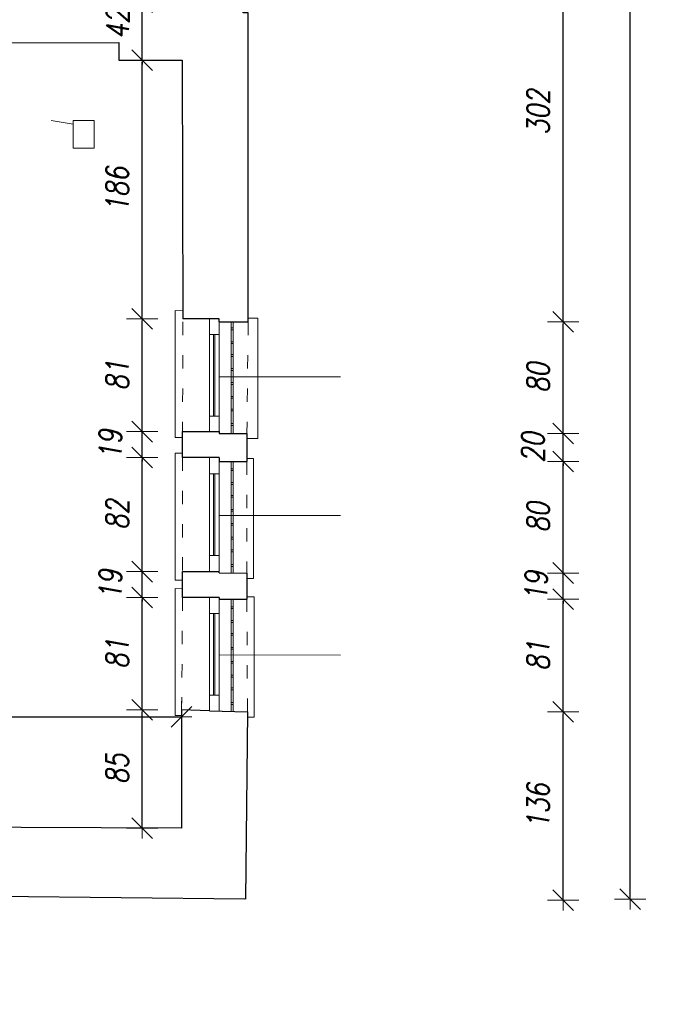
# Model space of a CAD drawing. Header units: millimetres. Extents: x -60479 to 14193, y -32440 to 949.
# Tile 61 of 68: x -3156 to 1543, y -27052 to -19955. Entities that reach past the tile are written whole.
import ezdxf

# ---------------------------------------------------------------- set-up
doc = ezdxf.new("R2010")
doc.units = ezdxf.units.MM
doc.header["$LTSCALE"] = 8
doc.linetypes.add('ACAD_ISO03W100', pattern=[30, 12, -18])
doc.layers.get('Defpoints').update_dxf_attribs({"lineweight": 0})
for name, color, linetype, lineweight in [('A_DIMEN', 7, 'Continuous', 0), ('instalacje', 6, 'Continuous', 0), ('parter_dzwi i okna', 3, 'Continuous', 0), ('parter_kraty', 8, 'Continuous', 0), ('parter_parapet', 6, 'Continuous', 0), ('parter_podciąg', 2, 'ACAD_ISO03W100', 0), ('parter_rzut', 7, 'Continuous', 30), ('RZUT_wymiarowanie', 2, 'Continuous', 0), ('wymiarowanie', 4, 'Continuous', 0)]:
    doc.layers.add(name, color=color, linetype=linetype, lineweight=lineweight)
doc.styles.add('ROMANS1', font='romans.shx', dxfattribs={"width": 0.8, "oblique": 10})
doc.dimstyles.new('NARCH100', dxfattribs={"dimscale": 100, "dimtxt": 1.6, "dimasz": 0.15, "dimexe": 0, "dimexo": 0, "dimgap": 1, "dimtad": 1, "dimdec": 0, "dimlfac": 0.1, "dimrnd": 1, "dimdsep": 46, "dimtxsty": 'ROMANS1', "dimblk": 'wym', "dimcen": -1.5, "dimse1": 1, "dimse2": 1, "dimclrd": 4, "dimclre": 4, "dimclrt": 3, "dimadec": 0, "dimazin": 0, "dimtfac": 0.04, "dimtdec": 0, "dimtmove": 2, "dimatfit": 3, "dimldrblk": 'wym', "dimfxl": 0, "dimtolj": 1, "dimarcsym": 0})

# ---------------------------------------------------------------- blocks, each defined once
blk = doc.blocks.new('wym')
at = {"layer": 'A_DIMEN', "color": 4, "ltscale": 100}
for p, q in [((-5, -5), (5, 5)), ((0, -7.5), (0, 7.5)), ((-5, 0), (5, 0))]:
    blk.add_line(p, q, dxfattribs=at)
blk = doc.blocks.new('*D148')
at = {"layer": 'Defpoints', "color": 0, "transparency": 16777216}
for p in [(-1513.6, -24943.9), (763, -24943.9), (-1528, -26301.7)]:
    blk.add_point(p, dxfattribs=at)
at = {"layer": 'RZUT_wymiarowanie', "color": 4, "lineweight": -2, "transparency": 16777216}
blk.add_line((763, -26286.7), (763, -24958.9), dxfattribs=at)
at = {"layer": 'RZUT_wymiarowanie', "color": 4, "lineweight": -2, "transparency": 16777216, "xscale": 15, "yscale": 15, "zscale": 15}
for p, rotation in [((763, -24943.9), 90), ((763, -26301.7), 270)]:
    blk.add_blockref('wym', p, dxfattribs=dict(at, rotation=rotation))
at = {"layer": 'RZUT_wymiarowanie', "color": 3, "transparency": 16777216, "insert": (583, -25622.8), "char_height": 160, "attachment_point": 5, "rotation": 90, "style": 'ROMANS1'}
blk.add_mtext('\\A1;136', dxfattribs=at)
blk = doc.blocks.new('*D31')
at = {"layer": 'Defpoints', "color": 0, "transparency": 16777216}
for p in [(-1517.6, -24131.7), (763, -24131.7), (-1513.6, -24943.9)]:
    blk.add_point(p, dxfattribs=at)
at = {"layer": 'RZUT_wymiarowanie', "color": 4, "lineweight": -2, "transparency": 16777216}
blk.add_line((763, -24928.9), (763, -24146.7), dxfattribs=at)
at = {"layer": 'RZUT_wymiarowanie', "color": 4, "lineweight": -2, "transparency": 16777216, "xscale": 15, "yscale": 15, "zscale": 15}
for p, rotation in [((763, -24131.7), 90), ((763, -24943.9), 270)]:
    blk.add_blockref('wym', p, dxfattribs=dict(at, rotation=rotation))
at = {"layer": 'RZUT_wymiarowanie', "color": 3, "transparency": 16777216, "insert": (583, -24537.8), "char_height": 160, "attachment_point": 5, "rotation": 90, "style": 'ROMANS1'}
blk.add_mtext('\\A1;81', dxfattribs=at)
blk = doc.blocks.new('*D32')
at = {"layer": 'Defpoints', "color": 0, "transparency": 16777216}
for p in [(-1517.6, -23943.2), (763, -23943.2), (-1517.6, -24131.7)]:
    blk.add_point(p, dxfattribs=at)
at = {"layer": 'RZUT_wymiarowanie', "color": 4, "lineweight": -2, "transparency": 16777216}
for p, q in [((763, -23928.2), (763, -23913.2)), ((763, -24131.7), (763, -23943.2)), ((763, -24146.7), (763, -24161.7))]:
    blk.add_line(p, q, dxfattribs=at)
at = {"layer": 'RZUT_wymiarowanie', "color": 4, "lineweight": -2, "transparency": 16777216, "xscale": 15, "yscale": 15, "zscale": 15}
for p, rotation in [((763, -23943.2), 270), ((763, -24131.7), 90)]:
    blk.add_blockref('wym', p, dxfattribs=dict(at, rotation=rotation))
at = {"layer": 'RZUT_wymiarowanie', "color": 3, "transparency": 16777216, "insert": (568.8, -24037.4), "char_height": 160, "attachment_point": 5, "rotation": 90, "style": 'ROMANS1'}
blk.add_mtext('\\A1;19', dxfattribs=at)
blk = doc.blocks.new('*D33')
at = {"layer": 'Defpoints', "color": 0, "transparency": 16777216}
for p in [(-1517.6, -23139.5), (763, -23139.5), (-1517.6, -23943.2)]:
    blk.add_point(p, dxfattribs=at)
at = {"layer": 'RZUT_wymiarowanie', "color": 4, "lineweight": -2, "transparency": 16777216}
blk.add_line((763, -23928.2), (763, -23154.5), dxfattribs=at)
at = {"layer": 'RZUT_wymiarowanie', "color": 4, "lineweight": -2, "transparency": 16777216, "xscale": 15, "yscale": 15, "zscale": 15}
for p, rotation in [((763, -23139.5), 90), ((763, -23943.2), 270)]:
    blk.add_blockref('wym', p, dxfattribs=dict(at, rotation=rotation))
at = {"layer": 'RZUT_wymiarowanie', "color": 3, "transparency": 16777216, "insert": (583, -23541.3), "char_height": 160, "attachment_point": 5, "rotation": 90, "style": 'ROMANS1'}
blk.add_mtext('\\A1;80', dxfattribs=at)
blk = doc.blocks.new('*D34')
at = {"layer": 'Defpoints', "color": 0, "transparency": 16777216}
for p in [(-1517.7, -22937), (763, -22937), (-1517.6, -23139.5)]:
    blk.add_point(p, dxfattribs=at)
at = {"layer": 'RZUT_wymiarowanie', "color": 4, "lineweight": -2, "transparency": 16777216}
for p, q in [((763, -22922), (763, -22907)), ((763, -23139.5), (763, -22937)), ((763, -23154.5), (763, -23169.5))]:
    blk.add_line(p, q, dxfattribs=at)
at = {"layer": 'RZUT_wymiarowanie', "color": 4, "lineweight": -2, "transparency": 16777216, "xscale": 15, "yscale": 15, "zscale": 15}
for p, rotation in [((763, -22937), 270), ((763, -23139.5), 90)]:
    blk.add_blockref('wym', p, dxfattribs=dict(at, rotation=rotation))
at = {"layer": 'RZUT_wymiarowanie', "color": 3, "transparency": 16777216, "insert": (545, -23038.2), "char_height": 160, "attachment_point": 5, "rotation": 90, "style": 'ROMANS1'}
blk.add_mtext('\\A1;20', dxfattribs=at)
blk = doc.blocks.new('*D35')
at = {"layer": 'Defpoints', "color": 0, "transparency": 16777216}
for p in [(-1508.3, -22133.1, -2786.7), (763, -22133.1), (-1517.7, -22937)]:
    blk.add_point(p, dxfattribs=at)
at = {"layer": 'RZUT_wymiarowanie', "color": 4, "lineweight": -2, "transparency": 16777216}
blk.add_line((763, -22922), (763, -22148.1), dxfattribs=at)
at = {"layer": 'RZUT_wymiarowanie', "color": 4, "lineweight": -2, "transparency": 16777216, "xscale": 15, "yscale": 15, "zscale": 15}
for p, rotation in [((763, -22133.1), 90), ((763, -22937), 270)]:
    blk.add_blockref('wym', p, dxfattribs=dict(at, rotation=rotation))
at = {"layer": 'RZUT_wymiarowanie', "color": 3, "transparency": 16777216, "insert": (583, -22535), "char_height": 160, "attachment_point": 5, "rotation": 90, "style": 'ROMANS1'}
blk.add_mtext('\\A1;80', dxfattribs=at)
blk = doc.blocks.new('*D36')
at = {"layer": 'Defpoints', "color": 0, "transparency": 16777216}
for p in [(-1517.6, -19109.1), (763, -19109.1), (-1508.3, -22133.1, -2786.7)]:
    blk.add_point(p, dxfattribs=at)
at = {"layer": 'RZUT_wymiarowanie', "color": 4, "lineweight": -2, "transparency": 16777216}
blk.add_line((763, -22118.1), (763, -19124.1), dxfattribs=at)
at = {"layer": 'RZUT_wymiarowanie', "color": 4, "lineweight": -2, "transparency": 16777216, "xscale": 15, "yscale": 15, "zscale": 15}
for p, rotation in [((763, -19109.1), 90), ((763, -22133.1), 270)]:
    blk.add_blockref('wym', p, dxfattribs=dict(at, rotation=rotation))
at = {"layer": 'RZUT_wymiarowanie', "color": 3, "transparency": 16777216, "insert": (583, -20621.1), "char_height": 160, "attachment_point": 5, "rotation": 90, "style": 'ROMANS1'}
blk.add_mtext('\\A1;302', dxfattribs=at)
blk = doc.blocks.new('*D70')
at = {"layer": 'Defpoints', "color": 0, "transparency": 16777216}
for p in [(-1456.7, -1693.8), (1246.5, -1693.8), (-1527.9, -26294.4)]:
    blk.add_point(p, dxfattribs=at)
at = {"layer": 'RZUT_wymiarowanie', "color": 4, "lineweight": -2, "transparency": 16777216}
blk.add_line((1246.5, -26279.4), (1246.5, -1708.8), dxfattribs=at)
at = {"layer": 'RZUT_wymiarowanie', "color": 4, "lineweight": -2, "transparency": 16777216, "xscale": 15, "yscale": 15, "zscale": 15}
for p, rotation in [((1246.5, -1693.8), 90), ((1246.5, -26294.4), 270)]:
    blk.add_blockref('wym', p, dxfattribs=dict(at, rotation=rotation))
at = {"layer": 'RZUT_wymiarowanie', "color": 3, "transparency": 16777216, "insert": (1066.5, -13994.1), "char_height": 160, "attachment_point": 5, "rotation": 90, "style": 'ROMANS1'}
blk.add_mtext('\\A1;2460', dxfattribs=at)
blk = doc.blocks.new('*D177')
at = {"layer": 'Defpoints', "color": 0, "transparency": 16777216}
for p in [(-4902.3, -26258.8), (-1532.1, -26294.4), (-1532.1, -31813.7)]:
    blk.add_point(p, dxfattribs=at)
at = {"layer": 'RZUT_wymiarowanie', "color": 4, "lineweight": -2, "transparency": 16777216}
blk.add_line((-4887.3, -31813.7), (-1547.1, -31813.7), dxfattribs=at)
at = {"layer": 'RZUT_wymiarowanie', "color": 4, "lineweight": -2, "transparency": 16777216, "xscale": 15, "yscale": 15, "zscale": 15, "rotation": 179.9999999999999}
blk.add_blockref('wym', (-4902.3, -31813.7), dxfattribs=at)
at = {"layer": 'RZUT_wymiarowanie', "color": 4, "lineweight": -2, "transparency": 16777216, "xscale": 15, "yscale": 15, "zscale": 15}
blk.add_blockref('wym', (-1532.1, -31813.7), dxfattribs=at)
at = {"layer": 'RZUT_wymiarowanie', "color": 3, "transparency": 16777216, "insert": (-3217.2, -31633.7), "char_height": 160, "attachment_point": 5, "style": 'ROMANS1'}
blk.add_mtext('\\A1;337', dxfattribs=at)
blk = doc.blocks.new('*D178')
at = {"layer": 'Defpoints', "color": 0, "transparency": 16777216}
for p in [(-56057.1, -26261.6), (-1532.1, -26294.4), (-1532.1, -32327.7)]:
    blk.add_point(p, dxfattribs=at)
at = {"layer": 'RZUT_wymiarowanie', "color": 4, "lineweight": -2, "transparency": 16777216}
blk.add_line((-56042.1, -32327.7), (-1547.1, -32327.7), dxfattribs=at)
at = {"layer": 'RZUT_wymiarowanie', "color": 4, "lineweight": -2, "transparency": 16777216, "xscale": 15, "yscale": 15, "zscale": 15, "rotation": 179.9999999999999}
blk.add_blockref('wym', (-56057.1, -32327.7), dxfattribs=at)
at = {"layer": 'RZUT_wymiarowanie', "color": 4, "lineweight": -2, "transparency": 16777216, "xscale": 15, "yscale": 15, "zscale": 15}
blk.add_blockref('wym', (-1532.1, -32327.7), dxfattribs=at)
at = {"layer": 'RZUT_wymiarowanie', "color": 3, "transparency": 16777216, "insert": (-28794.6, -32147.7), "char_height": 160, "attachment_point": 5, "style": 'ROMANS1'}
blk.add_mtext('\\A1;5453', dxfattribs=at)
blk = doc.blocks.new('*D442')
at = {"layer": 'Defpoints', "color": 0, "transparency": 16777216}
for p in [(-1988.5, -24979.7), (-1988.5, -25782.3), (-4878.4, -25981.2)]:
    blk.add_point(p, dxfattribs=at)
at = {"layer": 'instalacje', "color": 4, "lineweight": -2, "transparency": 16777216}
blk.add_line((-4863.4, -24979.7), (-2003.5, -24979.7), dxfattribs=at)
at = {"layer": 'instalacje', "color": 4, "lineweight": -2, "transparency": 16777216, "xscale": 15, "yscale": 15, "zscale": 15, "rotation": 179.9999999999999}
blk.add_blockref('wym', (-4878.4, -24979.7), dxfattribs=at)
at = {"layer": 'instalacje', "color": 4, "lineweight": -2, "transparency": 16777216, "xscale": 15, "yscale": 15, "zscale": 15}
blk.add_blockref('wym', (-1988.5, -24979.7), dxfattribs=at)
at = {"layer": 'instalacje', "color": 3, "transparency": 16777216, "insert": (-3433.4, -24799.7), "char_height": 160, "attachment_point": 5, "style": 'ROMANS1'}
blk.add_mtext('\\A1;289', dxfattribs=at)
blk = doc.blocks.new('*D707')
at = {"layer": 'Defpoints', "color": 0, "transparency": 16777216}
for p in [(-2272.4, -24928.9), (-1988.5, -24928.9), (-1988.5, -25782.3)]:
    blk.add_point(p, dxfattribs=at)
at = {"layer": 'instalacje', "color": 4, "lineweight": -2, "transparency": 16777216}
blk.add_line((-2272.4, -25767.3), (-2272.4, -24943.9), dxfattribs=at)
at = {"layer": 'instalacje', "color": 4, "lineweight": -2, "transparency": 16777216, "xscale": 15, "yscale": 15, "zscale": 15}
for p, rotation in [((-2272.4, -24928.9), 90), ((-2272.4, -25782.3), 270)]:
    blk.add_blockref('wym', p, dxfattribs=dict(at, rotation=rotation))
at = {"layer": 'instalacje', "color": 3, "transparency": 16777216, "insert": (-2452.4, -25355.6), "char_height": 160, "attachment_point": 5, "rotation": 90, "style": 'ROMANS1'}
blk.add_mtext('\\A1;85', dxfattribs=at)
blk = doc.blocks.new('*D708')
at = {"layer": 'Defpoints', "color": 0, "transparency": 16777216}
for p in [(-2272.4, -24119.1), (-1788.1, -24119.1), (-1988.5, -24928.9)]:
    blk.add_point(p, dxfattribs=at)
at = {"layer": 'instalacje', "color": 4, "lineweight": -2, "transparency": 16777216}
blk.add_line((-2272.4, -24913.9), (-2272.4, -24134.1), dxfattribs=at)
at = {"layer": 'instalacje', "color": 4, "lineweight": -2, "transparency": 16777216, "xscale": 15, "yscale": 15, "zscale": 15}
for p, rotation in [((-2272.4, -24119.1), 90), ((-2272.4, -24928.9), 270)]:
    blk.add_blockref('wym', p, dxfattribs=dict(at, rotation=rotation))
at = {"layer": 'instalacje', "color": 3, "transparency": 16777216, "insert": (-2452.4, -24524), "char_height": 160, "attachment_point": 5, "rotation": 90, "style": 'ROMANS1'}
blk.add_mtext('\\A1;81', dxfattribs=at)
blk = doc.blocks.new('*D709')
at = {"layer": 'Defpoints', "color": 0, "transparency": 16777216}
for p in [(-2272.4, -23933.2), (-1788.1, -23933.2), (-1788.1, -24119.1)]:
    blk.add_point(p, dxfattribs=at)
at = {"layer": 'instalacje', "color": 4, "lineweight": -2, "transparency": 16777216}
for p, q in [((-2272.4, -23918.2), (-2272.4, -23903.2)), ((-2272.4, -24119.1), (-2272.4, -23933.2)), ((-2272.4, -24134.1), (-2272.4, -24149.1))]:
    blk.add_line(p, q, dxfattribs=at)
at = {"layer": 'instalacje', "color": 4, "lineweight": -2, "transparency": 16777216, "xscale": 15, "yscale": 15, "zscale": 15}
for p, rotation in [((-2272.4, -23933.2), 270), ((-2272.4, -24119.1), 90)]:
    blk.add_blockref('wym', p, dxfattribs=dict(at, rotation=rotation))
at = {"layer": 'instalacje', "color": 3, "transparency": 16777216, "insert": (-2502.4, -24026.2), "char_height": 160, "attachment_point": 5, "rotation": 90, "style": 'ROMANS1'}
blk.add_mtext('\\A1;19', dxfattribs=at)
blk = doc.blocks.new('*D710')
at = {"layer": 'Defpoints', "color": 0, "transparency": 16777216}
for p in [(-2272.4, -23110), (-1788.1, -23110), (-1788.1, -23933.2)]:
    blk.add_point(p, dxfattribs=at)
at = {"layer": 'instalacje', "color": 4, "lineweight": -2, "transparency": 16777216}
blk.add_line((-2272.4, -23918.2), (-2272.4, -23125), dxfattribs=at)
at = {"layer": 'instalacje', "color": 4, "lineweight": -2, "transparency": 16777216, "xscale": 15, "yscale": 15, "zscale": 15}
for p, rotation in [((-2272.4, -23110), 90), ((-2272.4, -23933.2), 270)]:
    blk.add_blockref('wym', p, dxfattribs=dict(at, rotation=rotation))
at = {"layer": 'instalacje', "color": 3, "transparency": 16777216, "insert": (-2452.4, -23521.6), "char_height": 160, "attachment_point": 5, "rotation": 90, "style": 'ROMANS1'}
blk.add_mtext('\\A1;82', dxfattribs=at)
blk = doc.blocks.new('*D711')
at = {"layer": 'Defpoints', "color": 0, "transparency": 16777216}
for p in [(-2272.4, -22924.1), (-1788.1, -22924.1), (-1788.1, -23110)]:
    blk.add_point(p, dxfattribs=at)
at = {"layer": 'instalacje', "color": 4, "lineweight": -2, "transparency": 16777216}
for p, q in [((-2272.4, -22909.1), (-2272.4, -22894.1)), ((-2272.4, -23110), (-2272.4, -22924.1)), ((-2272.4, -23125), (-2272.4, -23140))]:
    blk.add_line(p, q, dxfattribs=at)
at = {"layer": 'instalacje', "color": 4, "lineweight": -2, "transparency": 16777216, "xscale": 15, "yscale": 15, "zscale": 15}
for p, rotation in [((-2272.4, -22924.1), 270), ((-2272.4, -23110), 90)]:
    blk.add_blockref('wym', p, dxfattribs=dict(at, rotation=rotation))
at = {"layer": 'instalacje', "color": 3, "transparency": 16777216, "insert": (-2502.4, -23017.1), "char_height": 160, "attachment_point": 5, "rotation": 90, "style": 'ROMANS1'}
blk.add_mtext('\\A1;19', dxfattribs=at)
blk = doc.blocks.new('*D712')
at = {"layer": 'Defpoints', "color": 0, "transparency": 16777216}
for p in [(-2272.4, -22110.9), (-1788.1, -22110.9), (-1788.1, -22924.1)]:
    blk.add_point(p, dxfattribs=at)
at = {"layer": 'instalacje', "color": 4, "lineweight": -2, "transparency": 16777216}
blk.add_line((-2272.4, -22909.1), (-2272.4, -22125.9), dxfattribs=at)
at = {"layer": 'instalacje', "color": 4, "lineweight": -2, "transparency": 16777216, "xscale": 15, "yscale": 15, "zscale": 15}
for p, rotation in [((-2272.4, -22110.9), 90), ((-2272.4, -22924.1), 270)]:
    blk.add_blockref('wym', p, dxfattribs=dict(at, rotation=rotation))
at = {"layer": 'instalacje', "color": 3, "transparency": 16777216, "insert": (-2452.4, -22517.5), "char_height": 160, "attachment_point": 5, "rotation": 90, "style": 'ROMANS1'}
blk.add_mtext('\\A1;81', dxfattribs=at)
blk = doc.blocks.new('*D713')
at = {"layer": 'Defpoints', "color": 0, "transparency": 16777216}
for p in [(-2272.4, -20247.2), (-1985, -20247.2), (-1788.1, -22110.9)]:
    blk.add_point(p, dxfattribs=at)
at = {"layer": 'instalacje', "color": 4, "lineweight": -2, "transparency": 16777216}
blk.add_line((-2272.4, -22095.9), (-2272.4, -20262.2), dxfattribs=at)
at = {"layer": 'instalacje', "color": 4, "lineweight": -2, "transparency": 16777216, "xscale": 15, "yscale": 15, "zscale": 15}
for p, rotation in [((-2272.4, -20247.2), 90), ((-2272.4, -22110.9), 270)]:
    blk.add_blockref('wym', p, dxfattribs=dict(at, rotation=rotation))
at = {"layer": 'instalacje', "color": 3, "transparency": 16777216, "insert": (-2452.4, -21179.1), "char_height": 160, "attachment_point": 5, "rotation": 90, "style": 'ROMANS1'}
blk.add_mtext('\\A1;186', dxfattribs=at)
blk = doc.blocks.new('*D714')
at = {"layer": 'Defpoints', "color": 0, "transparency": 16777216}
for p in [(-2272.4, -19828.2), (-1962.4, -19828.2), (-1985, -20247.2)]:
    blk.add_point(p, dxfattribs=at)
at = {"layer": 'instalacje', "color": 4, "lineweight": -2, "transparency": 16777216}
for p, q in [((-2272.4, -19813.2), (-2272.4, -19798.2)), ((-2272.4, -20247.2), (-2272.4, -19828.2)), ((-2272.4, -20262.2), (-2272.4, -20277.2))]:
    blk.add_line(p, q, dxfattribs=at)
at = {"layer": 'instalacje', "color": 4, "lineweight": -2, "transparency": 16777216, "xscale": 15, "yscale": 15, "zscale": 15}
for p, rotation in [((-2272.4, -19828.2), 270), ((-2272.4, -20247.2), 90)]:
    blk.add_blockref('wym', p, dxfattribs=dict(at, rotation=rotation))
at = {"layer": 'instalacje', "color": 3, "transparency": 16777216, "insert": (-2448.7, -19985.2), "char_height": 160, "attachment_point": 5, "rotation": 90, "style": 'ROMANS1'}
blk.add_mtext('\\A1;42', dxfattribs=at)

msp = doc.modelspace()

# ---------------------------------------------------------------- linework, layer by layer
at = {"layer": 'instalacje'}
for points in [[(-2769.5, -20707.5), (-2929, -20682.2)], [(-2619.5, -20681.1), (-2619.5, -20881.1), (-2769.5, -20881.1), (-2769.5, -20681.1), (-2619.5, -20681.1)]]:
    msp.add_lwpolyline(points, dxfattribs=at)
at = {"layer": 'parter_dzwi i okna'}
for points in [[(-1788.1, -22110.9), (-1788.1, -22924.1)], [(-1718.1, -22133.1), (-1718, -22924.1)], [(-1788.1, -22223.5), (-1718.1, -22223.5)], [(-1757.4, -22223.5), (-1757.4, -22812.5)], [(-1747.8, -22223.5), (-1747.8, -22812.5)], [(-1788.1, -22812.5), (-1718.1, -22812.5)], [(-1788.1, -23110), (-1788.1, -23933.2)], [(-1718.1, -23122.4), (-1718, -23933.2)], [(-1788.1, -23228.5), (-1718.1, -23228.5)], [(-1757.4, -23228.5), (-1757.4, -23817.5)], [(-1747.8, -23228.5), (-1747.8, -23817.5)], [(-1788.1, -23817.5), (-1718.1, -23817.5)], [(-1788.1, -24119.1), (-1788.1, -24935.6)], [(-1718.1, -24131.4), (-1718, -24935.6)], [(-1788.1, -24233.9), (-1718.1, -24233.9)], [(-1757.4, -24233.9), (-1757.4, -24823)], [(-1747.8, -24233.9), (-1747.8, -24823)], [(-1788.1, -24823), (-1718.1, -24823)]]:
    msp.add_lwpolyline(points, dxfattribs=at)
at = {"layer": 'parter_kraty'}
for points in [[(-1631.6, -22133.1), (-1631.6, -22936.9)], [(-1616, -22133.1), (-1616, -22936.9)], [(-1616, -22176.1), (-1631.6, -22176.1)], [(-1616, -22189.8), (-1631.6, -22189.8)], [(-1616, -22276.1), (-1631.6, -22276.1)], [(-1616, -22289.9), (-1631.6, -22289.9)], [(-1616, -22368.5), (-1631.6, -22368.5)], [(-1616, -22382.2), (-1631.6, -22382.2)], [(-1616, -22468.9), (-1631.6, -22468.9)], [(-1616, -22482.7), (-1631.6, -22482.7)], [(-1616, -22570.1), (-1631.6, -22570.1)], [(-1616, -22583.8), (-1631.6, -22583.8)], [(-1616, -22670.3), (-1631.6, -22670.3)], [(-1616, -22684), (-1631.6, -22684)], [(-1616, -22761.5), (-1631.6, -22761.5)], [(-1616, -22775.2), (-1631.6, -22775.2)], [(-1616, -22866.2), (-1631.6, -22866.2)], [(-1616, -22879.9), (-1631.6, -22879.9)], [(-1631.6, -23139.5), (-1631.6, -23942.8)], [(-1616, -23191.3), (-1631.6, -23191.3)], [(-1616, -23205), (-1631.6, -23205)], [(-1616, -23139.5), (-1616, -23942.9)], [(-1616, -23291.3), (-1631.6, -23291.3)], [(-1616, -23305.1), (-1631.6, -23305.1)], [(-1616, -23383.7), (-1631.6, -23383.7)], [(-1616, -23397.5), (-1631.6, -23397.5)], [(-1616, -23484.2), (-1631.6, -23484.2)], [(-1616, -23497.9), (-1631.6, -23497.9)], [(-1616, -23585.3), (-1631.6, -23585.3)], [(-1616, -23599), (-1631.6, -23599)], [(-1616, -23685.5), (-1631.6, -23685.5)], [(-1616, -23699.2), (-1631.6, -23699.2)], [(-1616, -23776.7), (-1631.6, -23776.7)], [(-1616, -23790.4), (-1631.6, -23790.4)], [(-1616, -23881.4), (-1631.6, -23881.4)], [(-1616, -23895.1), (-1631.6, -23895.1)], [(-1631.6, -24131.5), (-1631.6, -24940.3)], [(-1616, -24186.1), (-1631.6, -24186.1)], [(-1616, -24199.8), (-1631.6, -24199.8)], [(-1616, -24131.6), (-1616, -24940.8)], [(-1616, -24286.1), (-1631.6, -24286.1)], [(-1616, -24299.8), (-1631.6, -24299.8)], [(-1616, -24378.5), (-1631.6, -24378.5)], [(-1616, -24392.2), (-1631.6, -24392.2)], [(-1616, -24478.9), (-1631.6, -24478.9)], [(-1616, -24492.7), (-1631.6, -24492.7)], [(-1616, -24580.1), (-1631.6, -24580.1)], [(-1616, -24593.8), (-1631.6, -24593.8)], [(-1616, -24680.3), (-1631.6, -24680.3)], [(-1616, -24694), (-1631.6, -24694)], [(-1616, -24771.5), (-1631.6, -24771.5)], [(-1616, -24785.2), (-1631.6, -24785.2)], [(-1616, -24876.2), (-1631.6, -24876.2)], [(-1616, -24889.9), (-1631.6, -24889.9)]]:
    msp.add_lwpolyline(points, dxfattribs=at)
at = {"layer": 'parter_parapet'}
for points in [[(-1980.9, -22967.4), (-2034.1, -22967.4), (-2034.3, -22052), (-1980.3, -22052.8)], [(-1508.3, -22106.3), (-1438.3, -22106.3), (-1438.3, -22973.2), (-1517.7, -22973.2)], [(-1980.9, -23994.5), (-2034.1, -23994.5), (-2034.3, -23079.2), (-1980.9, -23080)], [(-1517.6, -23116.7), (-1470.3, -23116.7), (-1470.3, -23983.6), (-1517.6, -23983.6)], [(-1988.5, -24970.6), (-2034.1, -24970.6), (-2034.3, -24055.2), (-1980.9, -24056.1)], [(-1517.6, -24115.1), (-1464.5, -24115.1), (-1464.5, -24982), (-1514, -24982)]]:
    msp.add_lwpolyline(points, dxfattribs=at)
at = {"layer": 'parter_podciąg'}
for points in [[(-1980.2, -22133), (-1980.9, -22924.1)], [(-1508.3, -22133.2), (-1517.7, -22937)], [(-1980.9, -23110), (-1980.9, -23933.2)], [(-1517.9, -23139.6), (-1517.6, -23943.2)], [(-1980.9, -24119.1), (-1988.5, -24928.9)], [(-1513.6, -24943.9), (-1517.6, -24131.7)]]:
    msp.add_lwpolyline(points, dxfattribs=at)
at = {"layer": 'parter_rzut'}
for p, q in [((-6120.1, -20129.8), (-2440.6, -20118.5)), ((-2440.6, -20118.5), (-2440.6, -20247.2)), ((-2440.6, -20247.2), (-1985, -20247.2)), ((-1985, -20247.2), (-1980.2, -22111.4)), ((-1718.1, -22133.1, -2786.7), (-1508.3, -22133.1, -2786.7)), ((-1980.9, -23110), (-1980.9, -22924.1)), ((-1980.9, -22924.1), (-1718, -22924.1)), ((-1718, -22936.9), (-1517.7, -22937)), ((-1517.7, -22937), (-1517.6, -23139.5)), ((-1718.1, -23110), (-1980.9, -23110)), ((-1980.9, -24119.1), (-1980.9, -23933.2)), ((-1980.9, -23933.2), (-1718, -23933.2)), ((-1718, -23942.6), (-1517.6, -23943.2)), ((-1517.6, -23943.2), (-1517.6, -24131.7)), ((-1718.1, -24119.1), (-1980.9, -24119.1)), ((-1532.1, -26294.4), (-4902.3, -26258.7))]:
    msp.add_line(p, q, dxfattribs=at)
for points in [[(-1508.3, -22133.2), (-1508.3, -19904.6), (-1543.9, -19904.6), (-1543.9, -19109)], [(-1718.1, -22133.1), (-1718.1, -22110.7), (-1980.2, -22111.4)], [(-1718, -22924.1), (-1718, -22936.9)], [(-1718.1, -23110), (-1718.1, -23139.4), (-1517.7, -23139.6)], [(-1718, -23942.6), (-1718, -23933.2)], [(-1718.1, -24119.1), (-1718.1, -24131.4), (-1517.6, -24131.7)], [(-1788.1, -24935.6), (-1988.5, -24928.9), (-1988.5, -25782.3), (-4883.4, -25769.2), (-4878.4, -25894.9)], [(-1788.1, -24935.6), (-1513.6, -24943.9), (-1527.9, -26294.4)]]:
    msp.add_lwpolyline(points, dxfattribs=at)
at = {"layer": 'wymiarowanie'}
for points in [[(-1718, -22528.6), (-842.3, -22529.7)], [(-1718, -23527.8), (-842.3, -23528.8)], [(-1718, -24533.5), (-842.3, -24534.5)]]:
    msp.add_lwpolyline(points, dxfattribs=at)

# ---------------------------------------------------------------- dimensions: what is measured, and where the dimension line sits
at = {"layer": 'instalacje'}
dim = msp.add_linear_dim(base=(-2272.4, -19828.2), p1=(-1985, -20247.2), p2=(-1962.4, -19828.2), angle=90, dimstyle='NARCH100', dxfattribs=at)
dim.commit()
dim.dimension.update_dxf_attribs({"geometry": '*D714', "text_midpoint": (-2448.7, -19985.2), "dimtype": 160})
for base, p1, p2, picture, middle in [((-2272.4, -20247.2), (-1788.1, -22110.9), (-1985, -20247.2), '*D713', (-2452.4, -21179.1)), ((-2272.4, -22110.9), (-1788.1, -22924.1), (-1788.1, -22110.9), '*D712', (-2452.4, -22517.5)), ((-2272.4, -22924.1), (-1788.1, -23110), (-1788.1, -22924.1), '*D711', (-2502.4, -23017.1)), ((-2272.4, -23110), (-1788.1, -23933.2), (-1788.1, -23110), '*D710', (-2452.4, -23521.6)), ((-2272.4, -23933.2), (-1788.1, -24119.1), (-1788.1, -23933.2), '*D709', (-2502.4, -24026.2)), ((-2272.4, -24119.1), (-1988.5, -24928.9), (-1788.1, -24119.1), '*D708', (-2452.4, -24524)), ((-2272.4, -24928.9), (-1988.5, -25782.3), (-1988.5, -24928.9), '*D707', (-2452.4, -25355.6))]:
    dim = msp.add_linear_dim(base=base, p1=p1, p2=p2, angle=90, dimstyle='NARCH100', dxfattribs=at)
    dim.commit()
    dim.dimension.update_dxf_attribs({"geometry": picture, "text_midpoint": middle})
dim = msp.add_linear_dim(base=(-1988.5, -24979.7), p1=(-4878.4, -25981.2), p2=(-1988.5, -25782.3), dimstyle='NARCH100', dxfattribs=at)
dim.commit()
dim.dimension.update_dxf_attribs({"geometry": '*D442', "text_midpoint": (-3433.4, -24799.7)})
at = {"layer": 'RZUT_wymiarowanie'}
for base, p1, p2, picture, middle in [((1246.5, -1693.8), (-1527.9, -26294.4), (-1456.7, -1693.8), '*D70', (1066.5, -13994.1)), ((763, -19109.1), (-1508.3, -22133.1, -2786.7), (-1517.6, -19109.1), '*D36', (583, -20621.1)), ((763, -22133.1), (-1517.7, -22937), (-1508.3, -22133.1, -2786.7), '*D35', (583, -22535)), ((763, -23139.5), (-1517.6, -23943.2), (-1517.6, -23139.5), '*D33', (583, -23541.3)), ((763, -24131.7), (-1513.6, -24943.9), (-1517.6, -24131.7), '*D31', (583, -24537.8)), ((763, -24943.9), (-1528, -26301.7), (-1513.6, -24943.9), '*D148', (583, -25622.8))]:
    dim = msp.add_linear_dim(base=base, p1=p1, p2=p2, angle=90, dimstyle='NARCH100', dxfattribs=at)
    dim.commit()
    dim.dimension.update_dxf_attribs({"geometry": picture, "text_midpoint": middle})
for base, p1, p2, picture, middle in [((763, -22937), (-1517.6, -23139.5), (-1517.7, -22937), '*D34', (545, -23038.2)), ((763, -23943.2), (-1517.6, -24131.7), (-1517.6, -23943.2), '*D32', (568.8, -24037.4))]:
    dim = msp.add_linear_dim(base=base, p1=p1, p2=p2, angle=90, dimstyle='NARCH100', dxfattribs=at)
    dim.commit()
    dim.dimension.update_dxf_attribs({"geometry": picture, "text_midpoint": middle, "dimtype": 160})
for base, p1, p2, picture, middle in [((-1532.0609, -32327.7224), (-56057.0718, -26261.5567), (-1532.0609, -26294.3741), '*D178', (-28794.5664, -32147.7224)), ((-1532.1, -31813.7), (-4902.3, -26258.8), (-1532.1, -26294.4), '*D177', (-3217.2, -31633.7))]:
    dim = msp.add_linear_dim(base=base, p1=p1, p2=p2, dimstyle='NARCH100', dxfattribs=at)
    dim.commit()
    dim.dimension.update_dxf_attribs({"geometry": picture, "text_midpoint": middle})

doc.saveas('drawing.dxf')
